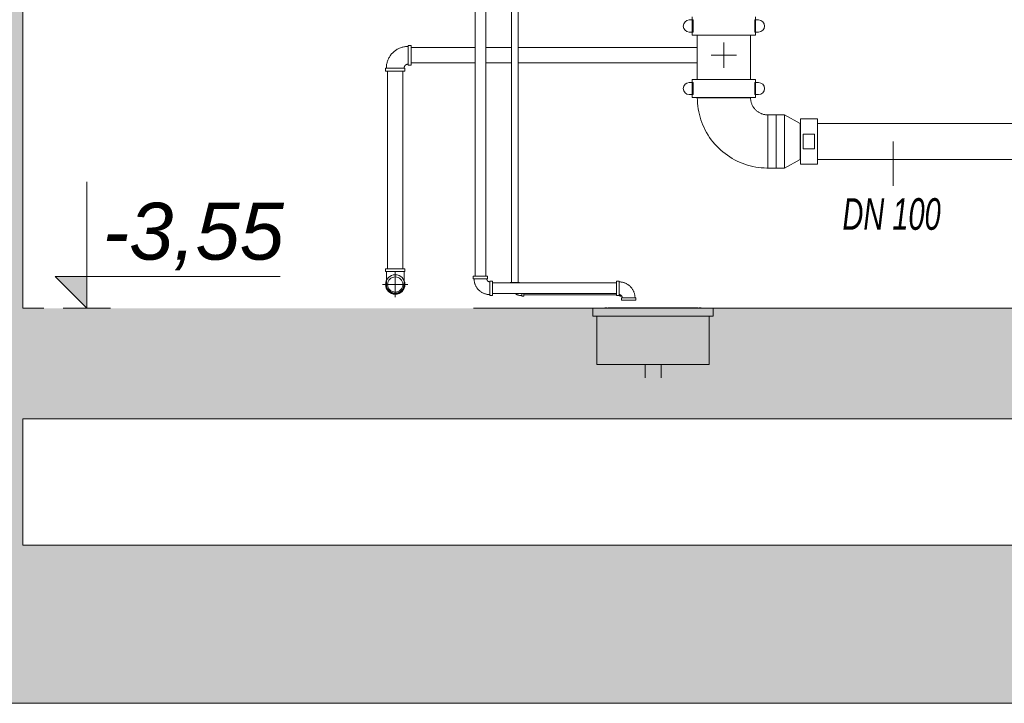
# Model space of a CAD drawing. Header units: centimetres. Extents: x -1589 to 108054, y -205274 to 31709.
# Tile 220 of 256: x 23691 to 24002, y 27257 to 27473. Entities that reach past the tile are written whole.
import ezdxf

# ---------------------------------------------------------------- set-up
doc = ezdxf.new("R2010")
doc.units = ezdxf.units.CM
doc.header["$LTSCALE"] = 0.01
doc.header["$MEASUREMENT"] = 0
for name, color, linetype in [('2_stropy.ISTN', 7, 'Continuous'), ('2_ściany zewnętrzne.ISTN', 7, 'Continuous'), ('5_wymiary.K_IR', 7, 'Continuous')]:
    doc.layers.add(name, color=color, linetype=linetype)
for name, color, linetype, lineweight in [('P-PIPE', 7, 'Continuous', 9), ('P-PIPE-CNTR', 7, 'Continuous', 18), ('P-PIPE-IDEN', 7, 'Continuous', 30), ('P-SANR-FIXT', 7, 'Continuous', 18)]:
    doc.layers.add(name, color=color, linetype=linetype, lineweight=lineweight)
doc.styles.add('Arial Narrow_B_I', font='ARIALNBI.TTF', dxfattribs={"width": 0.8, "height": 100})
doc.styles.add('GENERATED_STYLE_2', font='txt')

msp = doc.modelspace()

# ---------------------------------------------------------------- hatches: boundary and pattern name
at = {"layer": '2_stropy.ISTN', "linetype": 'Continuous', "lineweight": 5}
for points in [[(24368.12605, 27346.83463), (23600.59542, 27346.83463), (23600.59542, 27381.83463), (24368.12605, 27381.83463)], [(24368.12605, 27266.83463), (24368.12605, 27306.83463), (23600.59542, 27306.83463), (23600.59542, 27266.83463)], [(24368.12605, 27256.83463), (24368.12605, 27266.83463), (23600.59542, 27266.83463), (23600.59542, 27256.83463)]]:
    msp.add_hatch(color=8, dxfattribs=at).paths.add_polyline_path(points)
at = {"layer": '2_ściany zewnętrzne.ISTN', "linetype": 'Continuous', "lineweight": 5}
msp.add_hatch(color=8, dxfattribs=at).paths.add_polyline_path([(23651.59569, 27736.83463), (23651.59569, 27306.83463), (23691.59569, 27306.83463), (23691.59569, 27736.83463)])
at = {"layer": '5_wymiary.K_IR', "linetype": 'Continuous', "lineweight": 5}
msp.add_hatch(color=8, dxfattribs=at).paths.add_polyline_path([(23711.84312, 27381.83463), (23711.84312, 27391.83463), (23701.84312, 27391.83463)])

# ---------------------------------------------------------------- linework, layer by layer
at = {"layer": '2_stropy.ISTN', "color": 8, "linetype": 'Continuous', "lineweight": 5}
for p, q in [((23698.2207, 27381.83463), (23691.59569, 27381.83463)), ((24278.6495, 27381.83463), (23834.09569, 27381.83463)), ((24368.12605, 27346.83463), (23691.59569, 27346.83463)), ((24368.12605, 27306.83463), (23691.59569, 27306.83463)), ((24368.12605, 27256.83463), (23600.59542, 27256.83463))]:
    msp.add_line(p, q, dxfattribs=at)
at = {"layer": '2_ściany zewnętrzne.ISTN', "color": 8, "linetype": 'Continuous', "lineweight": 5}
for p, q in [((23691.59569, 27701.83463), (23691.59569, 27381.83463)), ((23691.59569, 27346.83463), (23691.59569, 27306.83463))]:
    msp.add_line(p, q, dxfattribs=at)
at = {"layer": '5_wymiary.K_IR', "color": 8, "linetype": 'Continuous', "lineweight": 5}
for p, q in [((23711.84312, 27381.83463), (23711.84312, 27421.83463)), ((23711.84312, 27381.83463), (23701.84312, 27391.83463)), ((23701.84312, 27391.83463), (23711.84312, 27391.83463)), ((23711.84312, 27391.83463), (23772.96208, 27391.83463)), ((23711.84312, 27381.83463), (23704.34312, 27381.83463)), ((23711.84312, 27381.83463), (23719.34312, 27381.83463))]:
    msp.add_line(p, q, dxfattribs=at)
at = {"layer": 'P-PIPE', "color": 15, "true_color": 0x8c4646}
for p, q in [((23846.11938, 27602.42547), (23846.11938, 27389.93462)), ((23848.25298, 27389.93462), (23848.25298, 27602.42547)), ((23845.66618, 27389.93462), (23845.66618, 27389.7966)), ((23848.70618, 27389.93462), (23845.66618, 27389.93462)), ((23848.70618, 27389.80467), (23848.70618, 27389.93462)), ((23849.35618, 27386.46068), (23849.35618, 27385.61462)), ((23849.35618, 27385.61462), (23849.98618, 27385.61462)), ((23849.98618, 27385.61462), (23849.98618, 27386.46068)), ((23849.98618, 27386.06782), (23879.38618, 27386.06782)), ((23880.15618, 27386.06782), (23880.2933, 27386.06782)), ((23880.38618, 27386.02492), (23880.38618, 27385.61462)), ((23880.38618, 27385.61462), (23880.96493, 27385.61462))]:
    msp.add_line(p, q, dxfattribs=at)
at = {"layer": 'P-PIPE', "color": 142, "true_color": 0x0080c0}
for p, q in [((23834.62554, 27552.70573), (23834.62554, 27391.93462)), ((23837.96564, 27391.93462), (23837.96564, 27552.70573)), ((23834.04559, 27391.93462), (23834.04559, 27391.16462)), ((23838.54559, 27391.93462), (23834.04559, 27391.93462)), ((23834.04559, 27391.16462), (23838.54559, 27391.16462)), ((23838.54559, 27391.16462), (23838.54559, 27391.93462)), ((23840.09559, 27390.38462), (23839.32559, 27390.38462)), ((23839.32559, 27390.38462), (23839.32559, 27385.88462)), ((23840.09559, 27385.88462), (23840.09559, 27390.38462)), ((23879.38618, 27389.80467), (23840.09559, 27389.80467)), ((23880.15618, 27390.38462), (23879.38618, 27390.38462)), ((23879.38618, 27390.38462), (23879.38618, 27385.88462)), ((23880.15618, 27385.88462), (23880.15618, 27390.38462)), ((23839.32559, 27385.88462), (23840.09559, 27385.88462)), ((23840.09559, 27386.46457), (23879.38618, 27386.46457)), ((23879.38618, 27385.88462), (23880.15618, 27385.88462)), ((23880.93618, 27385.10462), (23880.93618, 27384.33462)), ((23885.43618, 27385.10462), (23880.93618, 27385.10462)), ((23880.93618, 27384.33462), (23885.43618, 27384.33462)), ((23885.43618, 27384.33462), (23885.43618, 27385.10462))]:
    msp.add_line(p, q, dxfattribs=at)
at = {"layer": 'P-PIPE', "color": 5, "true_color": 0x0000ff}
for p, q in [((23903.30862, 27473.95493), (23903.30862, 27468.23993)), ((23923.32382, 27468.23993), (23923.32382, 27473.95493)), ((23903.57321, 27473.00243), (23902.35612, 27473.00243)), ((23903.57321, 27469.19243), (23903.57321, 27473.00243)), ((23924.27632, 27473.00243), (23923.05923, 27473.00243)), ((23923.05923, 27473.00243), (23923.05923, 27469.19243)), ((23902.35612, 27469.19243), (23903.57321, 27469.19243)), ((23903.30862, 27468.23993), (23923.32382, 27468.23993)), ((23904.90122, 27468.23993), (23904.90122, 27454.16504)), ((23921.73122, 27454.16504), (23921.73122, 27468.23993)), ((23923.05923, 27469.19243), (23924.27632, 27469.19243)), ((23814.35899, 27464.91463), (23813.42899, 27464.91463)), ((23813.42899, 27464.91463), (23813.42899, 27458.75463)), ((23814.35899, 27458.75463), (23814.35899, 27464.91463)), ((23834.62554, 27464.25558), (23814.35899, 27464.25558)), ((23846.11938, 27464.25558), (23837.96564, 27464.25558)), ((23904.90122, 27464.25558), (23848.25298, 27464.25558)), ((23813.42899, 27458.75463), (23814.35899, 27458.75463)), ((23814.35899, 27459.41368), (23834.62554, 27459.41368)), ((23837.96564, 27459.41368), (23846.11938, 27459.41368)), ((23848.25298, 27459.41368), (23904.90122, 27459.41368)), ((23806.27899, 27457.76463), (23806.27899, 27456.83463)), ((23812.43899, 27457.76463), (23806.27899, 27457.76463)), ((23806.27899, 27456.83463), (23812.43899, 27456.83463)), ((23806.94399, 27456.83463), (23806.94399, 27394.33463)), ((23811.77399, 27394.33463), (23811.77399, 27456.83463)), ((23812.43899, 27456.83463), (23812.43899, 27457.76463)), ((23903.57321, 27453.21254), (23902.35612, 27453.21254)), ((23903.30862, 27454.16504), (23903.30862, 27448.45004)), ((23923.32382, 27454.16504), (23903.30862, 27454.16504)), ((23903.57321, 27449.40254), (23903.57321, 27453.21254)), ((23924.27632, 27453.21254), (23923.05923, 27453.21254)), ((23923.05923, 27453.21254), (23923.05923, 27449.40254)), ((23923.32382, 27448.45004), (23923.32382, 27454.16504)), ((23902.35612, 27449.40254), (23903.57321, 27449.40254)), ((23923.05923, 27449.40254), (23924.27632, 27449.40254)), ((23903.30862, 27448.45004), (23923.32382, 27448.45004)), ((23904.90247, 27448.42464), (23913.31622, 27448.42464)), ((23913.31622, 27448.42464), (23904.90247, 27448.42464)), ((23913.31622, 27448.42464), (23921.72997, 27448.42464)), ((23921.72997, 27448.42464), (23913.31622, 27448.42464)), ((23929.82622, 27442.99539), (23927.15922, 27442.99539)), ((23927.15922, 27442.99539), (23927.15922, 27434.58164)), ((23927.15922, 27434.58164), (23927.15922, 27442.99539)), ((23932.49322, 27442.99539), (23929.82622, 27442.99539)), ((23929.82622, 27442.99539), (23929.82622, 27434.58164)), ((23929.82622, 27434.58164), (23929.82622, 27442.99539)), ((23932.49322, 27442.93814), (23932.49322, 27442.99539)), ((23937.47162, 27440.29664), (23932.49322, 27442.99539)), ((23932.49322, 27442.99539), (23932.49322, 27442.77379)), ((23932.49322, 27440.20903), (23932.49322, 27442.7087)), ((23932.49322, 27440.21405), (23932.49322, 27439.60348)), ((23932.49322, 27437.9113), (23932.49322, 27439.60848)), ((23937.47162, 27440.29664), (23937.47162, 27440.24008)), ((23937.47162, 27440.15336), (23937.47162, 27440.29664)), ((23937.47162, 27440.10191), (23937.47162, 27439.18949)), ((23942.90722, 27441.73174), (23937.49702, 27441.73174)), ((23937.49702, 27441.73174), (23937.49702, 27434.58164)), ((23942.90722, 27434.58164), (23942.90722, 27441.73174)), ((24030.31957, 27440.29664), (23942.90722, 27440.29664)), ((23932.49322, 27437.91702), (23932.49322, 27437.17842)), ((23932.49322, 27434.58164), (23932.49322, 27437.18484)), ((23937.47162, 27438.92618), (23937.47162, 27439.19338)), ((23937.47162, 27438.93167), (23937.47162, 27437.18635)), ((23937.47162, 27436.84273), (23937.47162, 27437.19143)), ((23937.47162, 27436.84774), (23937.47162, 27434.58164)), ((23938.39872, 27436.86764), (23938.39872, 27432.29564)), ((23942.00552, 27436.86764), (23938.39872, 27436.86764)), ((23942.00552, 27432.29564), (23942.00552, 27436.86764)), ((23927.15922, 27434.58164), (23927.15922, 27426.16789)), ((23927.15922, 27426.16789), (23927.15922, 27434.58164)), ((23929.82622, 27434.58164), (23929.82622, 27426.16789)), ((23929.82622, 27426.16789), (23929.82622, 27434.58164)), ((23932.49322, 27431.97844), (23932.49322, 27434.58164)), ((23937.47162, 27434.58164), (23937.47162, 27432.29115)), ((23937.49702, 27434.58164), (23937.49702, 27427.43154)), ((23942.90722, 27427.43154), (23942.90722, 27434.58164)), ((23932.49322, 27431.98487), (23932.49322, 27431.24626)), ((23932.49322, 27429.5548), (23932.49322, 27431.25199)), ((23937.47162, 27431.97186), (23937.47162, 27432.29729)), ((23937.47162, 27431.97693), (23937.47162, 27430.23696)), ((23938.39872, 27432.29564), (23942.00552, 27432.29564)), ((23932.49322, 27429.5598), (23932.49322, 27428.94923)), ((23932.49322, 27426.45458), (23932.49322, 27428.95425)), ((23932.49322, 27426.16789), (23937.47162, 27428.86664)), ((23937.47162, 27429.96991), (23937.47162, 27430.2413)), ((23937.47162, 27429.97379), (23937.47162, 27429.06138)), ((23937.47162, 27428.86664), (23937.47162, 27429.01254)), ((23937.47162, 27428.97235), (23937.47162, 27428.86664)), ((23937.49702, 27427.43154), (23942.90722, 27427.43154)), ((23942.90722, 27428.86664), (24030.31957, 27428.86664)), ((23927.15922, 27426.16789), (23929.82622, 27426.16789)), ((23929.82622, 27426.16789), (23932.49322, 27426.16789)), ((23932.49322, 27426.3895), (23932.49322, 27426.16789)), ((23932.49322, 27426.16789), (23932.49322, 27426.22515)), ((23806.27899, 27394.33463), (23806.27899, 27393.40463)), ((23809.35899, 27394.33463), (23806.27899, 27394.33463)), ((23806.27899, 27393.40463), (23809.35899, 27393.40463)), ((23812.43899, 27394.33463), (23809.35899, 27394.33463)), ((23809.35899, 27393.40463), (23812.43899, 27393.40463)), ((23812.43899, 27393.40463), (23812.43899, 27394.33463))]:
    msp.add_line(p, q, dxfattribs=at)
at = {"layer": 'P-PIPE', "color": 5, "true_color": 0x0000ff, "flags": 128}
for points in [[(23813.42899, 27464.64363), (23813.15391, 27464.63813), (23812.87926, 27464.62163), (23812.60549, 27464.59416), (23812.33304, 27464.55577), (23812.06235, 27464.50651), (23811.79384, 27464.44647), (23811.52794, 27464.37573), (23811.26509, 27464.29442), (23811.0057, 27464.20267), (23810.75019, 27464.10061), (23810.49896, 27463.98842), (23810.25242, 27463.86627), (23810.01096, 27463.73436), (23809.77496, 27463.5929), (23809.54482, 27463.44212), (23809.32089, 27463.28225), (23809.10353, 27463.11355), (23808.89309, 27462.9363), (23808.6899, 27462.75078), (23808.4943, 27462.55728), (23808.30659, 27462.35611), (23808.12708, 27462.14759), (23807.95605, 27461.93207), (23807.79378, 27461.70988), (23807.64052, 27461.48137), (23807.49652, 27461.24692), (23807.36201, 27461.0069), (23807.2372, 27460.76169), (23807.12231, 27460.51169), (23807.0175, 27460.25729), (23806.92295, 27459.99891), (23806.8388, 27459.73695), (23806.7652, 27459.47183), (23806.70226, 27459.20398), (23806.65009, 27458.93384), (23806.60875, 27458.66182), (23806.57833, 27458.38836), (23806.55887, 27458.11391), (23806.5504, 27457.8389), (23806.54999, 27457.76463)], [(23812.16799, 27457.76463), (23812.169, 27457.81506), (23812.17203, 27457.8654), (23812.17706, 27457.91559), (23812.1841, 27457.96553), (23812.19313, 27458.01515), (23812.20414, 27458.06437), (23812.2171, 27458.11312), (23812.23201, 27458.1613), (23812.24883, 27458.20885), (23812.26754, 27458.25569), (23812.2881, 27458.30174), (23812.31049, 27458.34694), (23812.33467, 27458.3912), (23812.36061, 27458.43446), (23812.38825, 27458.47665), (23812.41755, 27458.5177), (23812.44848, 27458.55754), (23812.48097, 27458.59612), (23812.51498, 27458.63336), (23812.55045, 27458.66922), (23812.58732, 27458.70363), (23812.62555, 27458.73653), (23812.66506, 27458.76789), (23812.70579, 27458.79763), (23812.74767, 27458.82573), (23812.79065, 27458.85212), (23812.83465, 27458.87678), (23812.8796, 27458.89966), (23812.92543, 27458.92072), (23812.97206, 27458.93993), (23813.01943, 27458.95727), (23813.06745, 27458.97269), (23813.11605, 27458.98618), (23813.16514, 27458.99772), (23813.21467, 27459.00728), (23813.26453, 27459.01486), (23813.31466, 27459.02044), (23813.36497, 27459.02401), (23813.41538, 27459.02556), (23813.42899, 27459.02563)], [(23904.90247, 27448.42464), (23904.92027, 27447.53461), (23904.97365, 27446.646), (23905.06253, 27445.76024), (23905.18675, 27444.87874), (23905.34612, 27444.00291), (23905.54039, 27443.13415), (23905.76925, 27442.27386), (23906.03232, 27441.42341), (23906.3292, 27440.58416), (23906.65939, 27439.75746), (23907.02239, 27438.94461), (23907.41759, 27438.14694), (23907.84438, 27437.36571), (23908.30207, 27436.60216), (23908.78993, 27435.85754), (23909.30717, 27435.13301), (23909.85298, 27434.42975), (23910.42647, 27433.74888), (23911.02673, 27433.09149), (23911.65279, 27432.45863), (23912.30367, 27431.85131), (23912.97831, 27431.2705), (23913.67563, 27430.71714), (23914.39453, 27430.1921), (23915.13385, 27429.69623), (23915.8924, 27429.23033), (23916.66898, 27428.79513), (23917.46234, 27428.39133), (23918.27122, 27428.01959), (23919.09431, 27427.68048), (23919.93031, 27427.37456), (23920.77787, 27427.10232), (23921.63564, 27426.86419), (23922.50225, 27426.66055), (23923.3763, 27426.49173), (23924.25641, 27426.358), (23925.14116, 27426.25957), (23926.02914, 27426.1966), (23926.91893, 27426.16919), (23927.15922, 27426.16789)], [(23927.15922, 27442.99539), (23926.94211, 27442.99974), (23926.72534, 27443.01276), (23926.50927, 27443.03444), (23926.29424, 27443.06474), (23926.08059, 27443.10362), (23925.86867, 27443.15101), (23925.65882, 27443.20683), (23925.45136, 27443.27101), (23925.24663, 27443.34342), (23925.04497, 27443.42397), (23924.84669, 27443.51252), (23924.6521, 27443.60893), (23924.46153, 27443.71304), (23924.27528, 27443.82468), (23924.09363, 27443.94369), (23923.9169, 27444.06986), (23923.74534, 27444.20301), (23923.57925, 27444.3429), (23923.41889, 27444.48933), (23923.26451, 27444.64205), (23923.11637, 27444.80082), (23922.97469, 27444.96539), (23922.8397, 27445.13549), (23922.71162, 27445.31086), (23922.59066, 27445.49121), (23922.47701, 27445.67625), (23922.37085, 27445.86568), (23922.27235, 27446.05921), (23922.18167, 27446.25653), (23922.09895, 27446.45731), (23922.02432, 27446.66124), (23921.95791, 27446.86799), (23921.89982, 27447.07724), (23921.85015, 27447.28863), (23921.80897, 27447.50185), (23921.77634, 27447.71654), (23921.75233, 27447.93236), (23921.73697, 27448.14897), (23921.73029, 27448.36603), (23921.72997, 27448.42464)], [(23806.54999, 27389.33463), (23806.54999, 27389.33789), (23806.54999, 27389.34765), (23806.54999, 27389.3639), (23806.54999, 27389.38662), (23806.54999, 27389.41576), (23806.54999, 27389.45129), (23806.54999, 27389.49314), (23806.54999, 27389.54124), (23806.54999, 27389.59553), (23806.54999, 27389.65591), (23806.54999, 27389.72229), (23806.54999, 27389.79456), (23806.54999, 27389.87261), (23806.54999, 27389.9563), (23806.54999, 27390.04552), (23806.54999, 27390.1401), (23806.54999, 27390.23991), (23806.54999, 27390.34478), (23806.54999, 27390.45455), (23806.54999, 27390.56904), (23806.54999, 27390.68806), (23806.54999, 27390.81143), (23806.54999, 27390.93894), (23806.54999, 27391.07041), (23806.54999, 27391.2056), (23806.54999, 27391.34432), (23806.54999, 27391.48633), (23806.54999, 27391.6314), (23806.54999, 27391.77932), (23806.54999, 27391.92984), (23806.54999, 27392.08271), (23806.54999, 27392.2377), (23806.54999, 27392.39456), (23806.54999, 27392.55303), (23806.54999, 27392.71287), (23806.54999, 27392.87381), (23806.54999, 27393.0356), (23806.54999, 27393.19798), (23806.54999, 27393.36069), (23806.54999, 27393.40463)], [(23812.16799, 27393.40463), (23812.16799, 27393.24188), (23812.16799, 27393.07938), (23812.16799, 27392.9174), (23812.16799, 27392.75621), (23812.16799, 27392.59605), (23812.16799, 27392.43718), (23812.16799, 27392.27986), (23812.16799, 27392.12435), (23812.16799, 27391.97088), (23812.16799, 27391.8197), (23812.16799, 27391.67106), (23812.16799, 27391.52519), (23812.16799, 27391.38233), (23812.16799, 27391.2427), (23812.16799, 27391.10654), (23812.16799, 27390.97405), (23812.16799, 27390.84544), (23812.16799, 27390.72094), (23812.16799, 27390.60072), (23812.16799, 27390.53268)], [(23812.16799, 27390.48499), (23812.16799, 27390.37393), (23812.16799, 27390.26772), (23812.16799, 27390.16653), (23812.16799, 27390.07052), (23812.16799, 27389.97984), (23812.16799, 27389.89465), (23812.16799, 27389.81506), (23812.16799, 27389.74122), (23812.16799, 27389.67324), (23812.16799, 27389.61123), (23812.16799, 27389.55529), (23812.16799, 27389.50551), (23812.16799, 27389.46196), (23812.16799, 27389.42472), (23812.16799, 27389.39385), (23812.16799, 27389.3694), (23812.16799, 27389.3514), (23812.16799, 27389.33988), (23812.16799, 27389.33487), (23812.16799, 27389.33463)], [(23809.35899, 27386.52563), (23809.24666, 27386.52788), (23809.13451, 27386.53462), (23809.02272, 27386.54583), (23808.91147, 27386.56151), (23808.80093, 27386.58162), (23808.69129, 27386.60614), (23808.58271, 27386.63503), (23808.47538, 27386.66823), (23808.36946, 27386.7057), (23808.26512, 27386.74737), (23808.16253, 27386.79318), (23808.06186, 27386.84306), (23807.96326, 27386.89693), (23807.86689, 27386.95469), (23807.77291, 27387.01626), (23807.68147, 27387.08154), (23807.59272, 27387.15043), (23807.50678, 27387.22281), (23807.42381, 27387.29857), (23807.34394, 27387.37758), (23807.26729, 27387.45973), (23807.19399, 27387.54487), (23807.12415, 27387.63288), (23807.05789, 27387.72361), (23806.9953, 27387.81692), (23806.9365, 27387.91266), (23806.88158, 27388.01067), (23806.83061, 27388.1108), (23806.78369, 27388.21289), (23806.7409, 27388.31677), (23806.70229, 27388.42228), (23806.66793, 27388.52925), (23806.63787, 27388.63751), (23806.61217, 27388.74688), (23806.59087, 27388.85719), (23806.57399, 27388.96827), (23806.56157, 27389.07994), (23806.55362, 27389.19201), (23806.55016, 27389.30431), (23806.54999, 27389.33463)], [(23812.16799, 27389.33463), (23812.16575, 27389.2223), (23812.15901, 27389.11015), (23812.14779, 27388.99836), (23812.13212, 27388.88711), (23812.112, 27388.77657), (23812.08748, 27388.66693), (23812.0586, 27388.55835), (23812.0254, 27388.45101), (23811.98793, 27388.34509), (23811.94626, 27388.24076), (23811.90044, 27388.13817), (23811.85056, 27388.03749), (23811.7967, 27387.9389), (23811.73893, 27387.84253), (23811.67736, 27387.74855), (23811.61208, 27387.65711), (23811.5432, 27387.56835), (23811.47082, 27387.48242), (23811.39506, 27387.39945), (23811.31604, 27387.31958), (23811.2339, 27387.24293), (23811.14875, 27387.16963), (23811.06074, 27387.09979), (23810.97001, 27387.03352), (23810.8767, 27386.97094), (23810.78097, 27386.91214), (23810.68296, 27386.85721), (23810.58283, 27386.80625), (23810.48074, 27386.75933), (23810.37686, 27386.71653), (23810.27135, 27386.67792), (23810.16438, 27386.64357), (23810.05612, 27386.61351), (23809.94675, 27386.58781), (23809.83643, 27386.5665), (23809.72535, 27386.54963), (23809.61369, 27386.5372), (23809.50162, 27386.52926), (23809.38932, 27386.5258), (23809.35899, 27386.52563)]]:
    msp.add_lwpolyline(points, dxfattribs=at)
at = {"layer": 'P-PIPE', "color": 142, "true_color": 0x0080c0, "flags": 128}
for points in [[(23834.28559, 27391.16462), (23834.28962, 27390.96307), (23834.30171, 27390.76185), (23834.32184, 27390.56127), (23834.34997, 27390.36165), (23834.38606, 27390.16332), (23834.43005, 27389.9666), (23834.48187, 27389.77178), (23834.54145, 27389.5792), (23834.60867, 27389.38915), (23834.68344, 27389.20195), (23834.76564, 27389.01788), (23834.85514, 27388.83725), (23834.95178, 27388.66034), (23835.05543, 27388.48744), (23835.1659, 27388.31882), (23835.28303, 27388.15475), (23835.40663, 27387.9955), (23835.53649, 27387.84132), (23835.67242, 27387.69245), (23835.81419, 27387.54914), (23835.96158, 27387.41162), (23836.11435, 27387.28009), (23836.27226, 27387.15478), (23836.43505, 27387.03589), (23836.60247, 27386.9236), (23836.77424, 27386.8181), (23836.9501, 27386.71955), (23837.12975, 27386.62811), (23837.31292, 27386.54393), (23837.49931, 27386.46714), (23837.68862, 27386.39787), (23837.88055, 27386.33622), (23838.07479, 27386.28229), (23838.27103, 27386.23618), (23838.46896, 27386.19795), (23838.66826, 27386.16767), (23838.86861, 27386.14538), (23839.06969, 27386.13112), (23839.27118, 27386.12491), (23839.32559, 27386.12462)], [(23839.32559, 27390.14462), (23839.2848, 27390.14543), (23839.24408, 27390.14788), (23839.20349, 27390.15195), (23839.16309, 27390.15764), (23839.12295, 27390.16495), (23839.08314, 27390.17385), (23839.04371, 27390.18434), (23839.00473, 27390.1964), (23838.96627, 27390.21), (23838.92839, 27390.22513), (23838.89113, 27390.24177), (23838.85458, 27390.25988), (23838.81877, 27390.27944), (23838.78378, 27390.30042), (23838.74966, 27390.32277), (23838.71645, 27390.34648), (23838.68422, 27390.37149), (23838.65302, 27390.39777), (23838.62289, 27390.42528), (23838.59389, 27390.45398), (23838.56606, 27390.4838), (23838.53944, 27390.51472), (23838.51408, 27390.54668), (23838.49002, 27390.57963), (23838.46729, 27390.61351), (23838.44594, 27390.64827), (23838.42599, 27390.68386), (23838.40749, 27390.72022), (23838.39045, 27390.75729), (23838.37491, 27390.79501), (23838.36089, 27390.83332), (23838.34842, 27390.87217), (23838.3375, 27390.91148), (23838.32817, 27390.95119), (23838.32043, 27390.99125), (23838.3143, 27391.03158), (23838.30979, 27391.07213), (23838.30691, 27391.11283), (23838.30565, 27391.1536), (23838.30559, 27391.16462)], [(23885.19618, 27385.10462), (23885.19215, 27385.30616), (23885.18006, 27385.50739), (23885.15993, 27385.70797), (23885.1318, 27385.90758), (23885.09571, 27386.10591), (23885.05172, 27386.30264), (23884.9999, 27386.49745), (23884.94032, 27386.69003), (23884.8731, 27386.88008), (23884.79832, 27387.06729), (23884.71613, 27387.25135), (23884.62663, 27387.43198), (23884.52999, 27387.60889), (23884.42634, 27387.7818), (23884.31587, 27387.95041), (23884.19874, 27388.11448), (23884.07514, 27388.27373), (23883.94528, 27388.42792), (23883.80935, 27388.57678), (23883.66758, 27388.72009), (23883.52019, 27388.85762), (23883.36742, 27388.98914), (23883.20951, 27389.11445), (23883.04672, 27389.23334), (23882.8793, 27389.34563), (23882.70753, 27389.45113), (23882.53167, 27389.54968), (23882.35202, 27389.64112), (23882.16885, 27389.7253), (23881.98246, 27389.80209), (23881.79315, 27389.87137), (23881.60122, 27389.93302), (23881.40698, 27389.98694), (23881.21074, 27390.03305), (23881.01281, 27390.07128), (23880.81351, 27390.10157), (23880.61316, 27390.12386), (23880.41208, 27390.13812), (23880.21059, 27390.14432), (23880.15618, 27390.14462)], [(23880.15618, 27386.12462), (23880.19697, 27386.1238), (23880.23769, 27386.12135), (23880.27828, 27386.11728), (23880.31868, 27386.11159), (23880.35882, 27386.10428), (23880.39863, 27386.09538), (23880.43806, 27386.08489), (23880.47704, 27386.07284), (23880.5155, 27386.05923), (23880.55338, 27386.0441), (23880.59064, 27386.02746), (23880.62719, 27386.00935), (23880.663, 27385.98979), (23880.69799, 27385.96882), (23880.73211, 27385.94646), (23880.76532, 27385.92275), (23880.79755, 27385.89774), (23880.82875, 27385.87146), (23880.85888, 27385.84395), (23880.88788, 27385.81526), (23880.91571, 27385.78543), (23880.94233, 27385.75451), (23880.96769, 27385.72255), (23880.99175, 27385.68961), (23881.01448, 27385.65572), (23881.03583, 27385.62096), (23881.05577, 27385.58537), (23881.07428, 27385.54901), (23881.09132, 27385.51194), (23881.10686, 27385.47422), (23881.12088, 27385.43591), (23881.13335, 27385.39707), (23881.14427, 27385.35776), (23881.1536, 27385.31804), (23881.16134, 27385.27798), (23881.16746, 27385.23765), (23881.17198, 27385.1971), (23881.17486, 27385.15641), (23881.17612, 27385.11563), (23881.17618, 27385.10462)]]:
    msp.add_lwpolyline(points, dxfattribs=at)
at = {"layer": 'P-PIPE', "color": 15, "true_color": 0x8c4646, "flags": 128}
msp.add_lwpolyline([(23847.34771, 27386.43581), (23847.46404, 27386.35779), (23847.58339, 27386.28448), (23847.70559, 27386.216), (23847.83042, 27386.15246), (23847.95769, 27386.09397), (23848.0872, 27386.04062), (23848.21874, 27385.99248), (23848.3521, 27385.94965), (23848.48707, 27385.91218), (23848.62342, 27385.88013), (23848.76095, 27385.85357), (23848.89943, 27385.83253), (23849.03865, 27385.81704), (23849.17837, 27385.80713), (23849.31837, 27385.80282), (23849.35618, 27385.80262)], dxfattribs=at)
at = {"layer": 'P-PIPE', "color": 5, "true_color": 0x0000ff}
for centre, radius, start, end in [((23902.35612, 27471.09743), 1.905, 90, 270), ((23924.27632, 27471.09743), 1.905, 270, 90), ((23902.35612, 27451.30754), 1.905, 90, 270), ((23924.27632, 27451.30754), 1.905, 270, 90), ((23809.35899, 27389.33463), 3.08, 90, 270), ((23809.35899, 27389.33463), 2.413, 0, 180), ((23809.35899, 27389.33463), 3.08, 270, 90), ((23809.35899, 27389.33463), 2.413, 180, 0)]:
    msp.add_arc(centre, radius, start, end, dxfattribs=at)
at = {"layer": 'P-PIPE-CNTR', "color": 5, "true_color": 0x0000ff}
for p, q in [((23913.31622, 27457.83463), (23913.31622, 27465.83463)), ((23909.31622, 27461.83463), (23917.31622, 27461.83463)), ((23809.35899, 27385.33463), (23809.35899, 27393.33463)), ((23805.35899, 27389.33463), (23813.35899, 27389.33463))]:
    msp.add_line(p, q, dxfattribs=at)
at = {"layer": 'P-PIPE-IDEN', "lineweight": 5}
msp.add_line((23966.80291, 27434.58164), (23966.80291, 27420.51813), dxfattribs=at)
at = {"layer": 'P-SANR-FIXT'}
for p, q in [((23871.84393, 27379.29463), (23871.84393, 27381.83463)), ((23909.94393, 27381.83463), (23871.84393, 27381.83463)), ((23876.29885, 27381.91401), (23875.66385, 27381.91401)), ((23876.29885, 27381.91401), (23875.66385, 27381.91401)), ((23876.29885, 27381.91401), (23875.66385, 27381.91401)), ((23876.29885, 27381.91401), (23875.66385, 27381.91401)), ((23876.8895, 27381.91401), (23876.572, 27381.91401)), ((23876.572, 27381.91401), (23876.8895, 27381.91401)), ((23876.8895, 27381.91401), (23890.26257, 27381.91401)), ((23890.26257, 27381.91401), (23876.8895, 27381.91401)), ((23876.8895, 27381.91401), (23890.26257, 27381.91401)), ((23890.26257, 27381.91401), (23876.8895, 27381.91401)), ((23879.34486, 27381.91401), (23878.70986, 27381.91401)), ((23879.34486, 27381.91401), (23878.70986, 27381.91401)), ((23879.34486, 27381.91401), (23878.70986, 27381.91401)), ((23879.34486, 27381.91401), (23878.70986, 27381.91401)), ((23879.96528, 27381.91401), (23879.64778, 27381.91401)), ((23879.64778, 27381.91401), (23879.96528, 27381.91401)), ((23879.96528, 27381.91401), (23890.25902, 27381.91401)), ((23890.25902, 27381.91401), (23879.96528, 27381.91401)), ((23879.96528, 27381.91401), (23890.25902, 27381.91401)), ((23890.25902, 27381.91401), (23879.96528, 27381.91401)), ((23881.75588, 27381.91401), (23882.39088, 27381.91401)), ((23881.75588, 27381.91401), (23882.39088, 27381.91401)), ((23882.39088, 27381.91401), (23881.75588, 27381.91401)), ((23882.39088, 27381.91401), (23881.75588, 27381.91401)), ((23882.66403, 27381.91401), (23882.98153, 27381.91401)), ((23882.98153, 27381.91401), (23882.66403, 27381.91401)), ((23890.26045, 27381.91401), (23882.98153, 27381.91401)), ((23882.98153, 27381.91401), (23890.26045, 27381.91401)), ((23890.26045, 27381.91401), (23882.98153, 27381.91401)), ((23882.98153, 27381.91401), (23890.26045, 27381.91401)), ((23885.4369, 27381.91401), (23884.8019, 27381.91401)), ((23885.4369, 27381.91401), (23884.8019, 27381.91401)), ((23885.4369, 27381.91401), (23884.8019, 27381.91401)), ((23885.4369, 27381.91401), (23884.8019, 27381.91401)), ((23885.71997, 27381.91401), (23886.03747, 27381.91401)), ((23886.03747, 27381.91401), (23885.71997, 27381.91401)), ((23890.25659, 27381.91401), (23886.03747, 27381.91401)), ((23886.03747, 27381.91401), (23890.25659, 27381.91401)), ((23890.25659, 27381.91401), (23886.03747, 27381.91401)), ((23886.03747, 27381.91401), (23890.25659, 27381.91401)), ((23887.84789, 27381.91401), (23887.21293, 27381.91401)), ((23887.84788, 27381.91401), (23887.21294, 27381.91401)), ((23888.42495, 27381.91401), (23888.10748, 27381.91401)), ((23888.10748, 27381.91401), (23888.42495, 27381.91401)), ((23888.42495, 27381.91401), (23893.35839, 27381.91401)), ((23893.35839, 27381.91401), (23888.42495, 27381.91401)), ((23888.42495, 27381.91401), (23893.35839, 27381.91401)), ((23893.35839, 27381.91401), (23888.42495, 27381.91401)), ((23890.25659, 27381.91401), (23890.57409, 27381.91401)), ((23890.57409, 27381.91401), (23890.25659, 27381.91401)), ((23891.52893, 27381.91401), (23890.25893, 27381.91401)), ((23890.57652, 27381.91401), (23890.25902, 27381.91401)), ((23890.25902, 27381.91401), (23890.57652, 27381.91401)), ((23890.26045, 27381.91401), (23890.57795, 27381.91401)), ((23890.57795, 27381.91401), (23890.26045, 27381.91401)), ((23890.58007, 27381.91401), (23890.26257, 27381.91401)), ((23890.26257, 27381.91401), (23890.58007, 27381.91401)), ((23891.20981, 27381.91401), (23891.52731, 27381.91401)), ((23891.52731, 27381.91401), (23891.20981, 27381.91401)), ((23891.5274, 27381.91401), (23891.2099, 27381.91401)), ((23891.2099, 27381.91401), (23891.5274, 27381.91401)), ((23891.52865, 27381.91401), (23891.21115, 27381.91401)), ((23891.21115, 27381.91401), (23891.52865, 27381.91401)), ((23891.52898, 27381.91401), (23891.21148, 27381.91401)), ((23891.21148, 27381.91401), (23891.52898, 27381.91401)), ((23891.52731, 27381.91401), (23895.75039, 27381.91401)), ((23895.75039, 27381.91401), (23891.52731, 27381.91401)), ((23891.52731, 27381.91401), (23895.75039, 27381.91401)), ((23895.75039, 27381.91401), (23891.52731, 27381.91401)), ((23891.5274, 27381.91401), (23898.80632, 27381.91401)), ((23898.80632, 27381.91401), (23891.5274, 27381.91401)), ((23891.5274, 27381.91401), (23898.80632, 27381.91401)), ((23898.80632, 27381.91401), (23891.5274, 27381.91401)), ((23891.52865, 27381.91401), (23901.82257, 27381.91401)), ((23901.82257, 27381.91401), (23891.52865, 27381.91401)), ((23891.52865, 27381.91401), (23901.82257, 27381.91401)), ((23901.82257, 27381.91401), (23891.52865, 27381.91401)), ((23891.52898, 27381.91401), (23904.89836, 27381.91401)), ((23904.89836, 27381.91401), (23891.52898, 27381.91401)), ((23891.52898, 27381.91401), (23904.89836, 27381.91401)), ((23904.89836, 27381.91401), (23891.52898, 27381.91401)), ((23893.6778, 27381.91401), (23893.35839, 27381.91401)), ((23893.35839, 27381.91401), (23893.6778, 27381.91401)), ((23893.93997, 27381.91401), (23894.57492, 27381.91401)), ((23893.93997, 27381.91401), (23894.57491, 27381.91401)), ((23895.75039, 27381.91401), (23896.06789, 27381.91401)), ((23896.06789, 27381.91401), (23895.75039, 27381.91401)), ((23896.35096, 27381.91401), (23896.98596, 27381.91401)), ((23896.35096, 27381.91401), (23896.98596, 27381.91401)), ((23896.35096, 27381.91401), (23896.98596, 27381.91401)), ((23896.35096, 27381.91401), (23896.98596, 27381.91401)), ((23899.12382, 27381.91401), (23898.80632, 27381.91401)), ((23898.80632, 27381.91401), (23899.12382, 27381.91401)), ((23900.03197, 27381.91401), (23899.39697, 27381.91401)), ((23900.03197, 27381.91401), (23899.39697, 27381.91401)), ((23899.39697, 27381.91401), (23900.03197, 27381.91401)), ((23899.39697, 27381.91401), (23900.03197, 27381.91401)), ((23902.14007, 27381.91401), (23901.82257, 27381.91401)), ((23901.82257, 27381.91401), (23902.14007, 27381.91401)), ((23902.44299, 27381.91401), (23903.07799, 27381.91401)), ((23902.44299, 27381.91401), (23903.07799, 27381.91401)), ((23902.44299, 27381.91401), (23903.07799, 27381.91401)), ((23902.44299, 27381.91401), (23903.07799, 27381.91401)), ((23905.21586, 27381.91401), (23904.89836, 27381.91401)), ((23904.89836, 27381.91401), (23905.21586, 27381.91401)), ((23905.489, 27381.91401), (23906.124, 27381.91401)), ((23905.489, 27381.91401), (23906.124, 27381.91401)), ((23905.489, 27381.91401), (23906.124, 27381.91401)), ((23905.489, 27381.91401), (23906.124, 27381.91401)), ((23909.94393, 27379.29463), (23909.94393, 27381.83463)), ((23871.84393, 27379.29463), (23909.94393, 27379.29463)), ((23873.11393, 27364.05463), (23873.11393, 27379.29463)), ((23908.67393, 27364.05463), (23908.67393, 27379.29463)), ((23873.11393, 27364.05463), (23908.67393, 27364.05463)), ((23888.35393, 27364.05463), (23888.35393, 27359.82487)), ((23893.43393, 27359.82487), (23893.43393, 27364.05463))]:
    msp.add_line(p, q, dxfattribs=at)

# ---------------------------------------------------------------- texts
at = {"layer": '5_wymiary.K_IR', "color": 8, "lineweight": 5, "insert": (23716.84312, 27393.83463), "char_height": 17.9999995, "attachment_point": 7, "style": 'GENERATED_STYLE_2'}
msp.add_mtext('\\A1;{\\pql;\\fArial|b0|i1|c238|p38;-3,55}', dxfattribs=at)
at = {"layer": 'P-PIPE-IDEN', "lineweight": 5, "insert": (23950.80291, 27416.62751), "char_height": 10, "width": 38.481, "attachment_point": 1, "rotation": 0.0000014, "style": 'Arial Narrow_B_I'}
msp.add_mtext('DN 100', dxfattribs=at)

doc.saveas('drawing.dxf')
